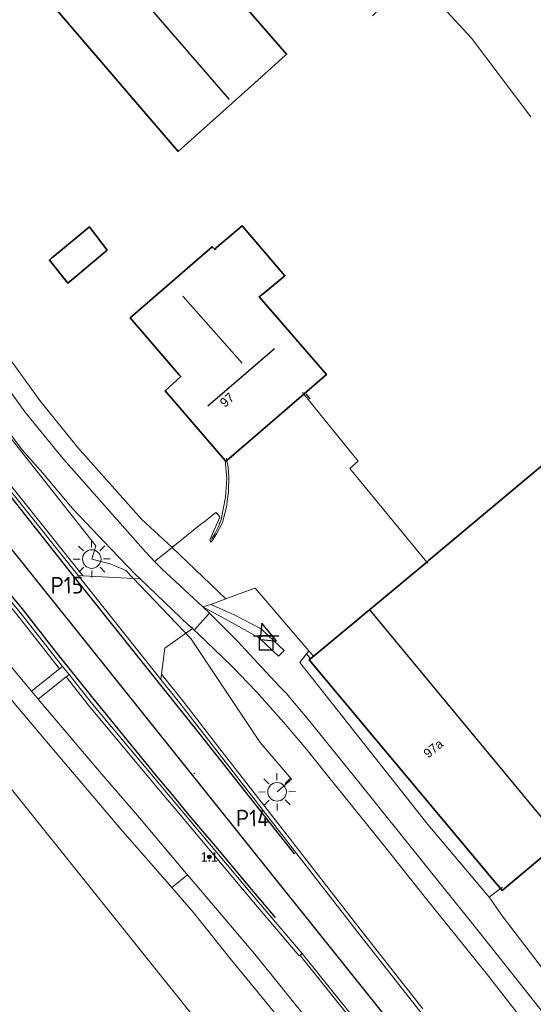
# Model space of a CAD drawing. Header units: metres. Extents: x 169249 to 194689, y 406250 to 412203.
# Tile 210 of 256: x 183560 to 183615, y 409445 to 409551. Entities that reach past the tile are written whole.
import ezdxf
from ezdxf.enums import TextEntityAlignment as Align
from ezdxf.lldxf.tags import DXFTag

# ---------------------------------------------------------------- set-up
doc = ezdxf.new("R2010")
doc.units = ezdxf.units.M
doc.layers.get('0').update_dxf_attribs({"linetype": 'CONTINUOUS'})
for name, color, linetype, lineweight in [('B-BH-KL-ET_LS_OV-G', 190, 'KL-LS-OV-N', 18), ('B-BH-KL-ET_LS_OV_LICHTMAST-S', 190, 'CONTINUOUS', 25), ('BGT_NLCS_N264$0$B-WE-IE-TERREINAFSCHEIDING_KUNSTMATIG_MUUR-G', 252, 'BGT_NLCS_N264$0$IE-TERREINAFSCHEIDING-KUNSTMATIG-DICHT', 18), ('BGT_NLCS_N264$0$B-WE-OG-TOPOGRAFIE_BEBOUWING-G', 252, 'CONTINUOUS', 35), ('BGT_NLCS_N264$0$B-WE-OG-TOPOGRAFIE_CULTUURSCHEIDING-G', 252, 'CONTINUOUS', 18), ('BGT_NLCS_N264$0$B-WE-OG-TOPOGRAFIE_TERREIN_GROEN-GV', 252, 'CONTINUOUS', 18), ('BGT_NLCS_N264$0$B-WE-OG-TOPOGRAFIE_TERREIN_GROEN_BOS-GV', 252, 'CONTINUOUS', 18), ('BGT_NLCS_N264$0$B-WE-OG-TOPOGRAFIE_WEG_BERM-GV', 252, 'CONTINUOUS', 18), ('BGT_NLCS_N264$0$B-WE-OG-TOPOGRAFIE_WEG_RIJWEG-GV', 252, 'CONTINUOUS', 18), ('BGT_NLCS_N264$0$B-WE-OG-TOPOGRAFIE_WEG_RIJWIELPAD-GV', 252, 'CONTINUOUS', 18), ('BGT_NLCS_N264$0$B-WE-OG-TOPOGRAFIE_WEG_VERHARD-G', 252, 'CONTINUOUS', 18), ('BGT_NLCS_N264$0$B-WE-VW-VERKEERSTEKEN_BORD-S', 252, 'CONTINUOUS', 25), ('X-XX-AL-REFERENTIE-G', 7, 'CONTINUOUS', 18)]:
    doc.layers.add(name, color=color, linetype=linetype, lineweight=lineweight)
for name, color, linetype in [('BGT_NLCS_N264$0$B-WE-IE-MEUBILAIR_WEGMEUBILAIR-S', 252, 'CONTINUOUS'), ('BGT_NLCS_N264$0$B-WE-IE-TERREINAFSCHEIDING_KUNSTMATIG_HEKWERK_RASTER-G', 252, 'CONTINUOUS'), ('BGT_NLCS_N264$0$B-WE-KG-KADASTRAAL_NOK-G', 252, 'CONTINUOUS'), ('BGT_NLCS_N264$0$B-WE-OG-TOPOGRAFIE_WEG_INRIT-GV', 252, 'CONTINUOUS'), ('BGT_NLCS_N264$0$B-WE-VW-MARKERING-G', 252, 'CONTINUOUS'), ('BGT_NLCS_N264$0$Label_Nummeraanduidingreeks', 252, 'CONTINUOUS'), ('BGT_NLCS_N264$0$Label_Puntobject', 252, 'CONTINUOUS')]:
    doc.layers.add(name, color=color, linetype=linetype)
doc.styles.add('BGT_NLCS_N264$0$STANDARD', font='txt')
doc.styles.add('NLCS-ISO-ANNOTATIEF-T18', font='NLCS-ISO.ttf', dxfattribs={"height": 1.8})
doc.linetypes.add('BGT_NLCS_N264$0$IE-TERREINAFSCHEIDING-KUNSTMATIG-DICHT', pattern='A,8,-1,[82,NLCS.SHX,S=0.75,R=90,X=0,Y=0],-1', length=10)
tags = doc.linetypes.add('KL-LS-OV-N', pattern='A,4,-1,[103,NLCS.SHX,S=0.75,R=0,X=0,Y=0],-1,4,-1.5,["0V",Standard,S=1,R=0,X=0,Y=-0.5],-3', length=14.5).pattern_tags.tags
tags[18] = DXFTag(74, 10)

# ---------------------------------------------------------------- blocks, each defined once
blk = doc.blocks.new('BGT_NLCS_N264$0$SVW-VERKEERSTEKEN_BORD_ANWB-SO')
blk.add_line((-1.375, 0), (1.375, 0))
at = {"flags": 128}
blk.add_lwpolyline([(-0.75, 0), (-0.75, -1.5), (0.75, -1.5), (0.75, 0)], close=True, dxfattribs=at)
blk = doc.blocks.new('BGT_NLCS_N264$0$SIE-WEG_PAAL_ALGEMEEN_TYPE_02-SO')
at = {"ltscale": 0.5}
h = blk.add_hatch(color=256, dxfattribs=at)
h.paths.add_polyline_path([(0, 0), (0.1875, 0, 0.41421356), (0, 0.1875)])
h.paths.add_polyline_path([(0, -0.1875), (0, 0), (-0.1875, 0, 0.41421356)])
for p, q in [((-0.1875, 0), (0.1875, 0)), ((0, -0.1875), (0, 0.1875))]:
    blk.add_line(p, q, dxfattribs=at)
blk.add_circle((0, 0), 0.1875, dxfattribs=at)
blk = doc.blocks.new('BGT_NLCS_N264')
at = {"layer": 'BGT_NLCS_N264$0$B-WE-IE-TERREINAFSCHEIDING_KUNSTMATIG_HEKWERK_RASTER-G'}
for p, q in [((183585.66, 409485.15, 17.46), (183585.55, 409484.05, 17.48)), ((183585.61, 409484, 17.48), (183587.01, 409483.88, 17.45)), ((183587.01, 409483.88, 17.45), (183587.29, 409483.85, 17.45))]:
    blk.add_line(p, q, dxfattribs=at)
for points in [[(183587.29, 409483.85, 17.45), (183585.72, 409485.76, 17.46), (183585.66, 409485.15, 17.46)], [(183585.55, 409484.05, 17.48), (183585.55, 409484.01, 17.48), (183585.61, 409484, 17.48)]]:
    blk.add_polyline3d(points, dxfattribs=at)
at = {"layer": 'BGT_NLCS_N264$0$B-WE-IE-TERREINAFSCHEIDING_KUNSTMATIG_MUUR-G'}
blk.add_line((183581.77, 409503.4, 16.48), (183581.78, 409503.27, 16.48), dxfattribs=at)
blk.add_polyline3d([(183581.78, 409503.27, 16.48), (183581.94, 409501.34, 16.46), (183581.79, 409499.32, 16.47), (183581.33, 409496.93, 16.81), (183581.06, 409496.16, 16.91), (183580.64, 409495.38, 16.94), (183580.37, 409494.92, 16.94), (183580.28, 409494.77, 16.93)], dxfattribs=at)
at = {"layer": 'BGT_NLCS_N264$0$B-WE-KG-KADASTRAAL_NOK-G'}
for p, q in [((183560.38, 409567.34, 23.11), (183582.19, 409542.14, 23.14)), ((183583.6, 409513.76, 27.18), (183577.2, 409520.97, 27.2)), ((183579.91, 409509.16, 28), (183587.08, 409515.34, 27.96)), ((183597.35, 409487.17, 22.75), (183617.82, 409462.45, 22.78))]:
    blk.add_line(p, q, dxfattribs=at)
at = {"layer": 'BGT_NLCS_N264$0$B-WE-OG-TOPOGRAFIE_BEBOUWING-G'}
for p, q in [((183590.25, 409510.43, 22.28), (183581.96, 409503.27, 22.24)), ((183590.95, 409481.92, 19.67), (183603.49, 409492.35, 19.78))]:
    blk.add_line(p, q, dxfattribs=at)
for points in [[(183569.96, 409573.79, 19.19), (183574.19, 409568.76, 19.17), (183571.36, 409566.61, 19.94), (183588.38, 409547.02, 19.98), (183588.23, 409546.89, 19.98), (183584.93, 409543.93, 19.98), (183576.71, 409536.56, 20), (183558.91, 409557.31, 20.07), (183558.48, 409557.75, 22.18), (183553.64, 409553.56, 22.16), (183551.48, 409551.7, 22.14), (183551.08, 409551.39, 24.93), (183551.12, 409551.35, 24.93), (183551.21, 409551.24, 24.93), (183547.33, 409547.8, 24.94), (183545.08, 409545.82, 24.94)], [(183563.4, 409525.36, 19.06), (183567.12, 409528.43, 19.04), (183567.21, 409528.32, 19.04), (183569.03, 409525.94, 19.07), (183565.87, 409523.29, 19.1), (183564.79, 409522.39, 19.11), (183562.81, 409524.87, 19.07), (183563.09, 409525.1, 19.06), (183563.4, 409525.36, 19.06)], [(183581.78, 409503.27, 22.26), (183575.29, 409510.78, 23.8), (183576.98, 409512.32, 23.83), (183576.79, 409512.51, 21.85), (183571.53, 409518.63, 21.94), (183580.37, 409526.3, 21.87), (183580.64, 409526, 21.86), (183580.84, 409526.21, 19.99), (183583.58, 409528.56, 20.06), (183588.21, 409523.17, 20.02), (183585.87, 409521.24, 19.12), (183585.79, 409521.18, 19.73), (183585.42, 409520.92, 22.5), (183585.45, 409520.88, 22.5)], [(183585.45, 409520.88, 22.5), (183592.67, 409512.53, 22.29), (183590.3, 409510.48, 22.28), (183590.25, 409510.43, 22.28)], [(183603.49, 409492.35, 19.78), (183603.68, 409492.5, 19.79), (183624.95, 409510.29, 19.68), (183643.79, 409487.49, 19.55), (183644.89, 409488.44, 19.55), (183645.08, 409488.58, 20.74), (183643.23, 409490.88, 20.71), (183646.2, 409493.3, 20.64), (183644.65, 409495.16, 19.37), (183648.78, 409498.6, 19.34), (183666.52, 409513.39, 19.2), (183671.89, 409506.87, 18.71), (183672.13, 409506.57, 18.68), (183650.17, 409488.71, 18.52), (183649.96, 409488.93, 20.77), (183646.95, 409486.49, 20.75), (183647.04, 409486.35, 19.27), (183645.52, 409485.04, 19.25), (183645.44, 409485.13, 19.81)], [(183581.96, 409503.27, 22.24), (183581.85, 409503.18, 22.24), (183581.78, 409503.27, 22.26)], [(183645.44, 409485.13, 19.81), (183632.51, 409474.51, 19.76), (183611.62, 409456.98, 19.69), (183611.46, 409457.18, 19.69), (183611.45, 409457.18, 19.69)], [(183611.45, 409457.18, 19.69), (183610.26, 409458.61, 19.68), (183590.83, 409481.83, 19.66), (183590.95, 409481.92, 19.67)]]:
    blk.add_polyline3d(points, dxfattribs=at)
at = {"layer": 'BGT_NLCS_N264$0$B-WE-OG-TOPOGRAFIE_CULTUURSCHEIDING-G'}
for points in [[(183611.45, 409457.18, 17.35), (183611.65, 409457.34, 17.35), (183611.65, 409457.34, 17.35)], [(183610.21, 409456.25, 17.35), (183611.44, 409457.18, 17.35), (183611.45, 409457.18, 17.35)]]:
    blk.add_polyline3d(points, dxfattribs=at)
at = {"layer": 'BGT_NLCS_N264$0$B-WE-OG-TOPOGRAFIE_TERREIN_GROEN-GV'}
blk.add_line((183590.95, 409481.92, 0.7), (183590.52, 409482.45, 16.51), dxfattribs=at)
at = {"layer": 'BGT_NLCS_N264$0$B-WE-OG-TOPOGRAFIE_TERREIN_GROEN_BOS-GV'}
blk.add_line((183576.02, 409493.95, 17.43), (183576.3, 409494.14, 15.97), dxfattribs=at)
at = {"layer": 'BGT_NLCS_N264$0$B-WE-OG-TOPOGRAFIE_WEG_BERM-GV'}
for p, q in [((183574.14, 409492.42, 17.57), (183576.04, 409493.93, 17.43)), ((183576.04, 409493.93, 17.43), (183576.02, 409493.95, 17.43)), ((183565.91, 409490.89, 18.19), (183566.45, 409490.86, 18.19)), ((183566.45, 409490.86, 18.19), (183572.6, 409490.55, 17.66)), ((183581.83, 409488.4, 17.23), (183580.21, 409487.79, 17.47)), ((183580.21, 409487.79, 17.47), (183579.37, 409487.51, 17.55)), ((183579.37, 409487.51, 17.55), (183580.07, 409486.86, 17.54)), ((183578.42, 409485.02, 17.55), (183578.24, 409485.18, 17.53)), ((183585.66, 409485.15, 17.44), (183587.01, 409483.88, 17.31)), ((183585.61, 409484, 17.44), (183585.55, 409484.05, 17.44)), ((183590.52, 409482.45, 16.51), (183590.8, 409482.8, 16.41)), ((183560.88, 409478.45, 18.07), (183563.92, 409480.86, 18.22)), ((183563.92, 409480.86, 18.22), (183564.24, 409481.11, 18.22)), ((183564.63, 409479.98, 18.22), (183561.62, 409477.57, 18.09)), ((183564.94, 409480.23, 18.22), (183564.63, 409479.98, 18.22)), ((183574.91, 409480.27, 18.11), (183574.84, 409479.71, 18.11)), ((183589.84, 409449.98, 18.07), (183590.06, 409450.19, 18.07))]:
    blk.add_line(p, q, dxfattribs=at)
for points in [[(183538.19, 409540.03, 18.27), (183539.07, 409538.76, 18.24), (183542.23, 409534.2, 18.14), (183553.5, 409517.75, 17.88), (183560.18, 409508.51, 17.86), (183564.33, 409503.43, 17.61), (183571.23, 409495.63, 17.53), (183573.17, 409493.46, 17.56), (183574.14, 409492.42, 17.57)], [(183576.02, 409493.95, 17.43), (183572.73, 409496.95, 17.53), (183565.85, 409504.73, 17.61), (183561.77, 409509.73, 17.86), (183555.14, 409518.9, 17.88), (183543.88, 409535.34, 18.14), (183541.82, 409538.3, 18.21), (183540.71, 409539.9, 18.24), (183540.6, 409540.07, 18.25)], [(183565.31, 409498.11, 17.84), (183562.12, 409501.91, 17.88), (183559.88, 409504.42, 17.89), (183557.33, 409507.8, 17.91), (183545.93, 409523.95, 18.06), (183543.92, 409526.98, 18.11)], [(183541.88, 409521.93, 18.37), (183545.09, 409517.64, 18.37), (183554.87, 409504.63, 18.37), (183565.47, 409491.44, 18.2), (183565.91, 409490.89, 18.19)], [(183542.11, 409522.29, 18.3), (183545.41, 409517.88, 18.37), (183555.18, 409504.88, 18.37), (183565.78, 409491.69, 18.2), (183566.22, 409491.14, 18.19), (183566.45, 409490.86, 18.19)], [(183563.92, 409480.86, 18.22), (183559.2, 409486.84, 18.19), (183542.59, 409506.57, 18.32), (183532.78, 409517.67, 18.27), (183532.05, 409518.48, 18.27), (183531.8, 409518.8, 18.28)], [(183564.24, 409481.11, 18.22), (183559.51, 409487.1, 18.19), (183542.89, 409506.83, 18.32), (183533.08, 409517.93, 18.27), (183532.36, 409518.74, 18.27), (183531.8, 409518.8, 18.28)], [(183520.75, 409513.73, 18.08), (183521.24, 409513.15, 18.13), (183522.07, 409512.16, 18.2), (183547.42, 409481.95, 18.2), (183578.81, 409442.84, 18), (183610.08, 409403.48, 17.7), (183655.78, 409346.09, 16.52)], [(183532.82, 409511.4, 18.1), (183555.85, 409484.44, 17.94), (183560.88, 409478.45, 18.07)], [(183576, 409457.29, 18), (183570.5, 409463.59, 18.05), (183562.12, 409473.48, 18.06), (183553.97, 409483.07, 17.96), (183537.64, 409502.04, 17.98), (183530.7, 409509.95, 17.93)], [(183572.6, 409490.55, 17.66), (183572.11, 409491.02, 17.68), (183569.46, 409493.75, 17.76), (183565.31, 409498.11, 17.84)], [(183590.8, 409482.8, 16.41), (183584.98, 409489.53, 16.83), (183583.39, 409488.95, 17.03), (183581.83, 409488.4, 17.23)], [(183585.55, 409484.05, 17.44), (183585.36, 409484.23, 17.46), (183582.58, 409485.77, 17.49), (183579.37, 409487.51, 17.55)], [(183580.21, 409487.79, 17.47), (183582.75, 409486.67, 17.44), (183585.63, 409485.17, 17.44), (183585.66, 409485.15, 17.44)], [(183580.07, 409486.86, 17.54), (183583.08, 409483.83, 17.55), (183586.17, 409480.49, 17.54), (183587.71, 409478.88, 17.54), (183588.34, 409478.22, 17.54), (183590.75, 409475.34, 17.56), (183595.74, 409469.17, 17.45), (183603.61, 409459.38, 17.46), (183607.74, 409454.25, 17.46), (183609.6, 409451.93, 17.46), (183616.78, 409442.91, 17.45), (183622.93, 409435.1, 17.41), (183625.45, 409431.95, 17.39)], [(183578.24, 409485.18, 17.53), (183575.25, 409483.07, 17.97), (183574.91, 409480.27, 18.11)], [(183654.43, 409391.94, 17.16), (183650.7, 409396.52, 17.21), (183645.59, 409402.98, 17.27), (183639.7, 409410.41, 17.35), (183634.56, 409416.84, 17.41), (183628.53, 409424.44, 17.46), (183621.06, 409433.85, 17.49), (183615.48, 409440.95, 17.52), (183610.05, 409447.9, 17.54), (183603.37, 409456.2, 17.55), (183598.79, 409461.94, 17.57), (183592.93, 409469.17, 17.59), (183590.5, 409472.22, 17.59), (183588.06, 409475.12, 17.59), (183585.19, 409478.35, 17.59), (183582.43, 409481.16, 17.59), (183578.77, 409484.69, 17.6), (183578.42, 409485.02, 17.55)], [(183587.01, 409483.88, 17.31), (183588.12, 409482.84, 17.21), (183587.5, 409482.21, 17.24), (183585.61, 409484, 17.44)], [(183610.21, 409456.25, 17.35), (183603.6, 409464.1, 17.4), (183589.8, 409481.54, 16.77), (183590.52, 409482.45, 16.51)], [(183589.84, 409449.98, 18.07), (183589.75, 409449.94, 18.07), (183585.04, 409455.46, 18.1), (183576.59, 409465.52, 18.16), (183575.34, 409467.01, 18.17), (183567.15, 409476.79, 18.23), (183564.63, 409479.98, 18.22)], [(183590.06, 409450.19, 18.07), (183585.35, 409455.72, 18.1), (183576.9, 409465.77, 18.16), (183575.65, 409467.27, 18.17), (183567.46, 409477.04, 18.23), (183564.94, 409480.23, 18.22)], [(183574.84, 409479.71, 18.11), (183576.89, 409477.14, 18.14), (183581.13, 409471.68, 18.12), (183587.38, 409463.64, 18.1), (183596.24, 409452.24, 18.02), (183602.76, 409443.99, 17.96), (183610.78, 409433.78, 17.89), (183614.26, 409429.4, 17.85), (183618.7, 409423.82, 17.8), (183629.18, 409410.64, 17.8), (183638.3, 409399.16, 17.67), (183646.63, 409388.74, 17.54), (183648.08, 409386.91, 17.52), (183655.6, 409377.48, 17.43), (183664.37, 409366.48, 17.37), (183669.53, 409360, 17.35)], [(183574.91, 409480.27, 18.11), (183575.15, 409479.96, 18.11), (183577.2, 409477.39, 18.14), (183581.45, 409471.92, 18.12), (183587.69, 409463.89, 18.1), (183596.56, 409452.49, 18.02), (183603.08, 409444.24, 17.96)], [(183561.62, 409477.57, 18.09), (183567.99, 409470.03, 18.11), (183572.53, 409464.82, 18.12), (183577.58, 409458.78, 18.04), (183577.69, 409458.65, 18.04)], [(183577.69, 409458.65, 18.04), (183584.95, 409450.13, 18.02), (183594.18, 409438.68, 17.92), (183603.25, 409427.41, 17.77), (183606.53, 409423.29, 17.73)], [(183638.55, 409379.35, 17.23), (183637.39, 409380.82, 17.24), (183631.22, 409388.72, 17.36), (183625.07, 409396.45, 17.42), (183618.02, 409405.35, 17.52), (183611.3, 409413.81, 17.62), (183603.82, 409423.17, 17.71), (183596.91, 409431.9, 17.82), (183589.72, 409440.66, 17.9), (183582.45, 409449.47, 17.95), (183578.32, 409454.63, 17.98), (183576, 409457.29, 18)], [(183627.45, 409433.65, 17.28), (183625.86, 409435.68, 17.3), (183611.73, 409454.11, 17.36), (183610.21, 409456.25, 17.35)], [(183609.35, 409425.56, 17.9), (183609.28, 409425.64, 17.9), (183605.11, 409430.89, 17.93), (183600.88, 409436.15, 18), (183596.52, 409441.66, 18.04), (183591.32, 409448.16, 18.07), (183589.84, 409449.98, 18.07)], [(183664.89, 409356.43, 17.32), (183664.33, 409357.13, 17.32), (183662.84, 409358.97, 17.33), (183657.1, 409366.09, 17.36), (183649.58, 409375.67, 17.45), (183643.52, 409383.29, 17.5), (183641.3, 409386.07, 17.52), (183633.76, 409395.45, 17.71), (183626.97, 409404, 17.77), (183619.75, 409413.05, 17.83), (183614.84, 409419.24, 17.86), (183608.09, 409427.75, 17.93), (183601.12, 409436.5, 18.01), (183592.5, 409447.13, 18.06), (183590.06, 409450.19, 18.07)]]:
    blk.add_polyline3d(points, dxfattribs=at)
at = {"layer": 'BGT_NLCS_N264$0$B-WE-OG-TOPOGRAFIE_WEG_INRIT-GV'}
blk.add_line((183581.83, 409488.4, 17.23), (183576.04, 409493.93, 17.43), dxfattribs=at)
blk.add_polyline3d([(183578.24, 409485.18, 17.53), (183577.86, 409485.53, 17.48), (183572.6, 409490.55, 17.66)], dxfattribs=at)
at = {"layer": 'BGT_NLCS_N264$0$B-WE-OG-TOPOGRAFIE_WEG_RIJWEG-GV'}
blk.add_line((183564.24, 409481.11, 18.22), (183564.94, 409480.23, 18.22), dxfattribs=at)
blk.add_polyline3d([(183574.84, 409479.71, 18.11), (183571.24, 409484.23, 18.05), (183565.91, 409490.89, 18.19)], dxfattribs=at)
at = {"layer": 'BGT_NLCS_N264$0$B-WE-OG-TOPOGRAFIE_WEG_RIJWIELPAD-GV'}
for p, q in [((183580.07, 409486.86, 17.54), (183578.42, 409485.02, 17.55)), ((183561.62, 409477.57, 18.09), (183560.88, 409478.45, 18.07)), ((183576, 409457.29, 18), (183577.69, 409458.65, 18.04))]:
    blk.add_line(p, q, dxfattribs=at)
blk.add_polyline3d([(183579.37, 409487.51, 17.55), (183574.92, 409491.6, 17.57), (183574.14, 409492.42, 17.57)], dxfattribs=at)
at = {"layer": 'BGT_NLCS_N264$0$B-WE-OG-TOPOGRAFIE_WEG_VERHARD-G'}
for p, q in [((183590.25, 409510.43, 16.46), (183590.11, 409510.59, 16.46)), ((183581.96, 409503.27, 16.47), (183581.92, 409503.52, 16.47)), ((183576.04, 409493.93, 17.43), (183576.3, 409494.14, 17.41)), ((183590.8, 409482.8, 16.41), (183591.3, 409482.22, 16.37))]:
    blk.add_line(p, q, dxfattribs=at)
for points in [[(183597.63, 409551.18, 15.17), (183602.06, 409555.53, 15.07), (183608.33, 409548.76, 14.98), (183614.73, 409540.28, 15.01)], [(183603.49, 409492.35, 16.45), (183595.19, 409502.41, 16.45), (183596.1, 409503.22, 16.46), (183590.25, 409510.43, 16.46)], [(183576.3, 409494.14, 17.41), (183579.15, 409496.41, 17.2), (183579.46, 409496.65, 17.18), (183580.76, 409497.69, 17.09), (183581.06, 409497.41, 17.07), (183581.17, 409497.17, 17.07), (183580.26, 409495.06, 17.11), (183580.1, 409494.7, 17.11), (183580.26, 409494.48, 17.11), (183580.46, 409494.8, 17.06), (183580.82, 409495.39, 16.99), (183581.46, 409496.61, 16.88), (183581.9, 409498.28, 16.72), (183582.13, 409499.95, 16.62), (183582.15, 409501.52, 16.56), (183582.09, 409502.58, 16.47), (183581.96, 409503.27, 16.47)], [(183603.61, 409492.21, 16.45), (183603.53, 409492.3, 16.45), (183603.49, 409492.35, 16.45)]]:
    blk.add_polyline3d(points, dxfattribs=at)
at = {"layer": 'BGT_NLCS_N264$0$B-WE-VW-MARKERING-G'}
for p, q in [((183590.45, 409510.45, 18.81), (183590.88, 409509.92, 18.81)), ((183578.45, 409469.53, 18.29), (183578.4, 409469.6, 18.29))]:
    blk.add_line(p, q, dxfattribs=at)
for points in [[(183520.45, 409551.52, 18.36), (183520.95, 409549.92, 18.35), (183521.41, 409548.92, 18.33), (183522.26, 409547.41, 18.33), (183524.16, 409544.86, 18.33), (183530.15, 409536.82, 18.32), (183531.26, 409535.35, 18.32), (183542.53, 409520.39, 18.31), (183553.08, 409506.36, 18.31), (183565.18, 409491.08, 18.23), (183571.64, 409483.03, 18.15), (183578.81, 409474.05, 18.12), (183580.87, 409471.47, 18.12), (183588.14, 409462.3, 18.13), (183589.25, 409460.9, 18.15)], [(183541.66, 409508.83, 18.31), (183559.72, 409487.49, 18.26), (183563.7, 409482.43, 18.27), (183567.51, 409477.68, 18.24), (183571.3, 409473.03, 18.21), (183574.34, 409469.34, 18.18), (183575.89, 409467.46, 18.18), (183577.65, 409465.32, 18.17), (183581.1, 409461.25, 18.17), (183584.21, 409457.56, 18.16), (183587.16, 409454.08, 18.11)]]:
    blk.add_polyline3d(points, dxfattribs=at)
at = {"layer": 'BGT_NLCS_N264$0$B-WE-VW-MARKERING-G', "linetype": 'Continuous'}
blk.add_polyline3d([(183550.44, 409504.03, 18.43), (183578.24, 409469.35, 18.2), (183645.78, 409385.08, 17.64)], dxfattribs=at)
at = {"layer": 'BGT_NLCS_N264$0$B-WE-IE-MEUBILAIR_WEGMEUBILAIR-S', "color": 7}
blk.add_blockref('BGT_NLCS_N264$0$SIE-WEG_PAAL_ALGEMEEN_TYPE_02-SO', (183580.05, 409460.59, 18.16), dxfattribs=at)
at = {"layer": 'BGT_NLCS_N264$0$B-WE-VW-VERKEERSTEKEN_BORD-S', "color": 7}
blk.add_blockref('BGT_NLCS_N264$0$SVW-VERKEERSTEKEN_BORD_ANWB-SO', (183586.18, 409484.4, 17.43), dxfattribs=at)
at = {"layer": 'BGT_NLCS_N264$0$Label_Nummeraanduidingreeks', "color": 7, "lineweight": 18, "style": 'BGT_NLCS_N264$0$STANDARD'}
for s, rotation, p in [('97', 41.1, (183581.96, 409509.8)), ('97a', 39.6, (183604.2, 409472.27))]:
    blk.add_text(s, height=1, rotation=rotation, dxfattribs=at).set_placement(p, align=Align.MIDDLE)
at = {"layer": 'BGT_NLCS_N264$0$Label_Puntobject', "lineweight": 18, "style": 'BGT_NLCS_N264$0$STANDARD'}
blk.add_text('1.1', height=1, dxfattribs=at).set_placement((183580.05, 409460.59, 18.16), align=Align.MIDDLE)
blk = doc.blocks.new('SKL-ET_OV_LICHTMAST_NUMMER-SO')
at = {"color": 0, "linetype": 'ByBlock', "lineweight": 18}
for points in [[(-1.41, 1.41), (-0.88, 0.88)], [(0, 2), (0, 1.25)], [(0.88, 0.88), (1.41, 1.41)], [(-1.25, 0), (-2, 0)], [(2, 0), (1.25, 0)], [(-1.41, -1.41), (-0.88, -0.88)], [(0.88, -0.88), (1.41, -1.41)], [(0, -1.25), (0, -2)]]:
    blk.add_lwpolyline(points, dxfattribs=at)
blk.add_circle((0, 0), 1, dxfattribs=at)
at = {"color": 0, "linetype": 'ByBlock', "lineweight": -2, "style": 'NLCS-ISO-ANNOTATIEF-T18'}
for tag, p in [('PUNTNUMMER', (2.5, -2.5)), ('OMSCHRIJVING', (2.5, -5))]:
    blk.add_attdef(tag, p, '', height=1.8, dxfattribs=at)

msp = doc.modelspace()

# ---------------------------------------------------------------- linework, layer by layer
at = {"layer": 'B-BH-KL-ET_LS_OV-G'}
for p, q in [((183567.38, 409492.67, 18.02), (183567.82, 409494.08, 18.24)), ((183569.35, 409492.15, 18.23), (183567.38, 409492.67, 18.02)), ((183587.36, 409467.6, 18), (183588.93, 409468.96, 18.15))]:
    msp.add_line(p, q, dxfattribs=at)
for points in [[(183549.66, 409517.51, 18.31), (183557.25, 409507.42, 18.31), (183567.82, 409494.08, 18.24)], [(183569.35, 409492.15, 18.23), (183571.04, 409491.43, 18.15), (183578.07, 409484.12, 18.12), (183585.53, 409472.91, 18.12), (183588.93, 409468.96, 18.15), (183588.93, 409468.96, 18.15)]]:
    msp.add_polyline3d(points, dxfattribs=at)

# ---------------------------------------------------------------- block references
at = {"layer": 'B-BH-KL-ET_LS_OV_LICHTMAST-S'}
ref = msp.add_blockref('SKL-ET_OV_LICHTMAST_NUMMER-SO', (183567.38, 409492.67, 18.02), dxfattribs=dict(at, rotation=0.6080378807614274))
ref.add_attrib('OMSCHRIJVING', 'P15', (183562.96, 409488.93, 18.09), dxfattribs={"layer": '0', "color": 0, "linetype": 'ByBlock', "lineweight": -2, "height": 1.8, "rotation": 0.608, "style": 'NLCS-ISO-ANNOTATIEF-T18'})
ref = msp.add_blockref('SKL-ET_OV_LICHTMAST_NUMMER-SO', (183587.36, 409467.6, 18), dxfattribs=dict(at, rotation=0.6080378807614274))
ref.add_attrib('OMSCHRIJVING', 'P14', (183582.94, 409463.86, 18.07), dxfattribs={"layer": '0', "color": 0, "linetype": 'ByBlock', "lineweight": -2, "height": 1.8, "rotation": 0.608, "style": 'NLCS-ISO-ANNOTATIEF-T18'})
at = {"layer": 'X-XX-AL-REFERENTIE-G'}
msp.add_blockref('BGT_NLCS_N264', (0, 0), dxfattribs=at)

doc.saveas('drawing.dxf')
